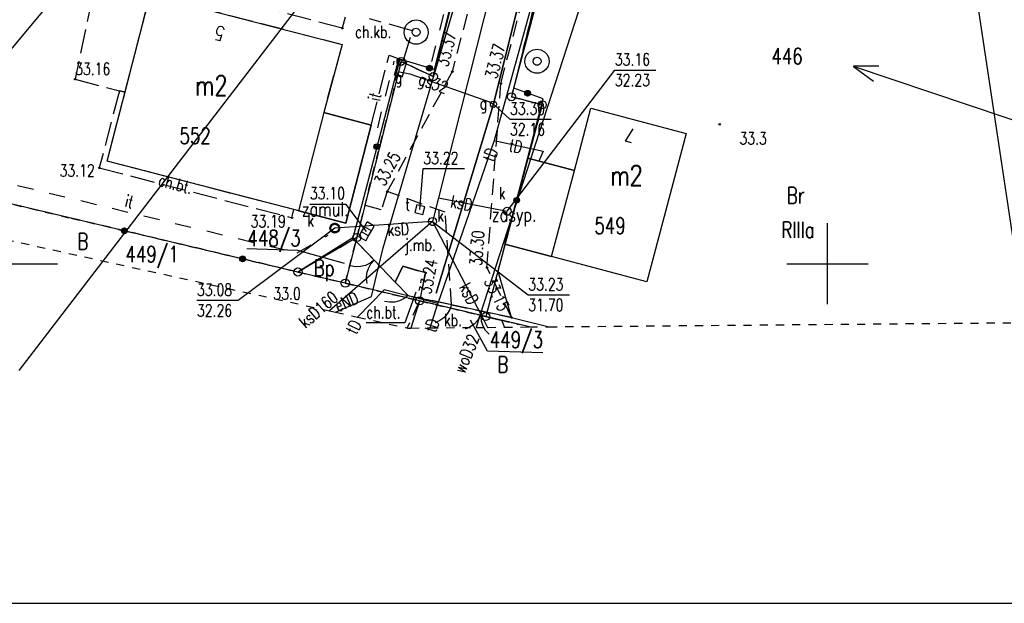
# Model space of a CAD drawing. Header units: millimetres. Extents: x 42484 to 45713, y 27065 to 28593.
# Tile 9 of 23: x 42592 to 42653, y 28383 to 28419. Entities that reach past the tile are written whole.
import ezdxf
from ezdxf.enums import TextEntityAlignment as Align

# ---------------------------------------------------------------- set-up
doc = ezdxf.new("R2010")
doc.units = ezdxf.units.MM
for name, pattern in [('1', [2, 1, -1]), ('2', [1, 0.5, -0.5]), ('423', [2, 1.5, -0.5]), ('424', [1.5, 1, -0.5]), ('901', [0])]:
    doc.linetypes.add(name, pattern=pattern)
for name, color, linetype in [('202-punkt_graniczny', 7, 'Continuous'), ('209-oznaczenie_konturu_klasyfik', 7, 'Continuous'), ('210-oznaczenie_konturu_uzytku_g', 7, 'Continuous'), ('211-numer_dzialki_ewidencyjnej', 7, 'Continuous'), ('218-kontur_uzytku_gruntowego', 7, 'Continuous'), ('219-dzialka_ewidencyjna', 7, 'Continuous'), ('238-Punkt_adresowy_budynku', 7, 'Continuous'), ('312-budynek_ewidencyjny', 7, 'Continuous'), ('312-oznaczenie_budynku_ewidency', 7, 'Continuous'), ('320-blok_-_kondygnacja_nadziemn', 7, 'Continuous'), ('582-Numer_w_GESUT-SKPOD', 7, 'Continuous'), ('brama', 7, 'Continuous'), ('chodnik', 7, 'Continuous'), ('chodnik-Atr17', 7, 'Continuous'), ('furtka', 7, 'Continuous'), ('inny_obiekt_zagospodarowania_te', 7, 'Continuous'), ('jezdnia', 7, 'Continuous'), ('jezdnia-Atr17', 7, 'Continuous'), ('komora_podziemna', 7, 'Continuous'), ('kratka_sciekowa', 7, 'Continuous'), ('obszar_utwardzony', 7, 'Continuous'), ('obszar_utwardzony-Atr17', 7, 'Continuous'), ('obudowa_ochronna_przewodu', 7, 'Continuous'), ('ogrodzenie_trwale', 7, 'Continuous'), ('opisy', 7, 'Continuous'), ('pikieta_naturalna', 7, 'Continuous'), ('pikieta_naturalna-Atr2', 7, 'Continuous'), ('pikieta_sztuczna', 7, 'Continuous'), ('pikieta_sztuczna-Atr2', 7, 'Continuous'), ('przewod_elektroenergetyczny_nis', 7, 'Continuous'), ('przewod_elektroenergetyczny_pod', 7, 'Continuous'), ('przewod_gazowy', 7, 'Continuous'), ('przewod_gazowy-Atr1', 7, 'Continuous'), ('przewod_kanalizacyjny', 7, 'Continuous'), ('przewod_kanalizacyjny-Atr1', 7, 'Continuous'), ('przewod_telekomunikacyjny_podzi', 7, 'Continuous'), ('przewod_wodociagowy', 7, 'Continuous'), ('przewod_wodociagowy-Atr1', 7, 'Continuous'), ('rzedna-Atr2', 7, 'Continuous'), ('rzedna-Atr3', 7, 'Continuous'), ('studnia_zwykla', 7, 'Continuous'), ('szafa_gazowa_lub_kontener', 7, 'Continuous'), ('szafa_gazowa_lub_kontener-Atr17', 7, 'Continuous'), ('wlaz_do_komory_lub_kanalu_-_kwa', 7, 'Continuous'), ('wlaz_do_komory_lub_kanalu_-_okr', 7, 'Continuous'), ('Zakres', 7, 'Continuous'), ('zasuwa_lub_zawor', 7, 'Continuous'), ('zasuwa_lub_zawor-Atr17', 7, 'Continuous')]:
    doc.layers.add(name, color=color, linetype=linetype)
doc.layers.add('KAM-pro Biała Zarys', color=7, linetype='Continuous', lineweight=9)
doc.layers.add('KAM-pro Opis Sieci Wodociągowej', color=16, linetype='Continuous', lineweight=13)
doc.styles.add('STYL_ARIAL', font='simplex', dxfattribs={"width": 0.75, "oblique": 0.1})

# ---------------------------------------------------------------- blocks, each defined once
blk = doc.blocks.new('202')
at = {"color": 0}
blk.add_circle((0, 0), 0.25, dxfattribs=at)
blk = doc.blocks.new('US22')
at = {"color": 7}
blk.add_polyline3d([(0, 0.25, 0), (0.1352, 0.2103, 0), (0.2274, 0.1039, 0), (0.2475, -0.0356, 0), (0.1889, -0.1637, 0), (0.0704, -0.2399, 0), (-0.0704, -0.2399, 0), (-0.1889, -0.1637, 0), (-0.2475, -0.0356, 0), (-0.2274, 0.1039, 0), (-0.1352, 0.2103, 0), (0, 0.25, 0)], dxfattribs=at)
blk = doc.blocks.new('US22A')
at = {"color": 7}
blk.add_polyline3d([(-0.25, -0.25, 0), (0.25, -0.25, 0), (0.25, 0.25, 0), (-0.25, 0.25, 0), (-0.25, -0.25, 0)], dxfattribs=at)
blk = doc.blocks.new('US20')
at = {"color": 7}
for points in [[(-0.5, 0.25, 0), (0.5, 0.25, 0)], [(-0.5, -0.25, 0), (-0.5, 0.25, 0)], [(0.5, -0.25, 0), (0.5, 0.25, 0)], [(-0.5, -0.25, 0), (0.5, -0.25, 0)]]:
    blk.add_polyline3d(points, dxfattribs=at)
blk = doc.blocks.new('US25')
at = {"color": 7}
blk.add_polyline3d([(0.2003, -0.0001, 0), (0.1535, -0.1287, 0), (0.035, -0.1971, 0), (-0.0997, -0.1733, 0), (-0.1876, -0.0685, 0), (-0.1876, 0.0683, 0), (-0.0997, 0.1731, 0), (0.035, 0.1968, 0), (0.1535, 0.1284, 0), (0.2003, -0.0001, 0)], dxfattribs=at)
blk = doc.blocks.new('US05')
at = {"color": 7}
for points in [[(-0.525, 0.25, 0), (-0.175, 0.25, 0)], [(-0.525, -0.25, 0), (-0.525, 0.25, 0)], [(-0.175, 0.25, 0), (0.175, 0.25, 0)], [(-0.175, -0.25, 0), (-0.175, 0.25, 0)], [(0.175, 0.25, 0), (0.525, 0.25, 0)], [(0.175, -0.25, 0), (0.175, 0.25, 0)], [(0.525, -0.25, 0), (0.525, 0.25, 0)], [(-0.525, -0.25, 0), (-0.175, -0.25, 0)], [(-0.175, -0.25, 0), (0.175, -0.25, 0)], [(0.175, -0.25, 0), (0.525, -0.25, 0)]]:
    blk.add_polyline3d(points, dxfattribs=at)
blk = doc.blocks.new('US13')
at = {"color": 7}
for points in [[(0, 0.75, 0), (0.2435, 0.7094, 0), (0.4607, 0.5919, 0), (0.6279, 0.4102, 0), (0.7271, 0.1841, 0), (0.7474, -0.0619, 0), (0.6868, -0.3013, 0), (0.5518, -0.508, 0), (0.357, -0.6596, 0), (0.1234, -0.7398, 0), (-0.1234, -0.7398, 0), (-0.357, -0.6596, 0), (-0.5518, -0.508, 0), (-0.6868, -0.3013, 0), (-0.7474, -0.0619, 0), (-0.7271, 0.1841, 0), (-0.6279, 0.4102, 0), (-0.4607, 0.5919, 0), (-0.2435, 0.7094, 0), (0, 0.75, 0)], [(0, 0.25, 0), (0.1352, 0.2103, 0), (0.2274, 0.1039, 0), (0.2475, -0.0356, 0), (0.1889, -0.1637, 0), (0.0704, -0.2399, 0), (-0.0704, -0.2399, 0), (-0.1889, -0.1637, 0), (-0.2475, -0.0356, 0), (-0.2274, 0.1039, 0), (-0.1352, 0.2103, 0), (0, 0.25, 0)]]:
    blk.add_polyline3d(points, dxfattribs=at)
blk = doc.blocks.new('OK02')
at = {"color": 7}
for points in [[(-0.75, 1.299, 0), (-0.4963, 1.1147, 0), (-0.2865, 0.8817, 0), (-0.1297, 0.6101, 0), (-0.0328, 0.3119, 0), (0, 0, 0)], [(0, 0, 0), (0.0328, 0.3119, 0), (0.1297, 0.6101, 0), (0.2865, 0.8817, 0), (0.4963, 1.1147, 0), (0.75, 1.299, 0)]]:
    blk.add_polyline3d(points, dxfattribs=at)
blk = doc.blocks.new('OK04')
at = {"color": 7}
blk.add_polyline3d([(0, 0.001, 0), (0.0328, 0.3129, 0), (0.1297, 0.6111, 0), (0.2865, 0.8827, 0), (0.4963, 1.1157, 0), (0.75, 1.3, 0)], dxfattribs=at)
blk = doc.blocks.new('PW01')
at = {"color": 7}
blk.add_polyline3d([(0.045, 0, 0), (0.0318, -0.0318, 0), (0, -0.045, 0), (-0.0318, -0.0318, 0), (-0.045, 0, 0), (-0.0318, 0.0318, 0), (0, 0.045, 0), (0.0318, 0.0318, 0), (0.045, 0, 0)], dxfattribs=at)

msp = doc.modelspace()

# ---------------------------------------------------------------- linework, layer by layer
at = {"layer": '211-numer_dzialki_ewidencyjnej', "color": 7}
msp.add_polyline3d([(42606.115, 28405.224, 0), (42609.23, 28405.114, 0), (42612.108, 28404.302, 0)], dxfattribs=at)
at = {"layer": '218-kontur_uzytku_gruntowego', "color": 3, "linetype": '2'}
for points in [[(42617.611, 28415.826, 0), (42625.031, 28445.286, 0)], [(42629.481, 28443.206, 0), (42622.431, 28414.586, 0)], [(42612.891, 28405.896, 0), (42615.621, 28416.766, 0)], [(42615.621, 28416.766, 0), (42612.891, 28405.896, 0)], [(42615.621, 28416.766, 0), (42617.611, 28415.826, 0)], [(42617.611, 28415.826, 0), (42615.621, 28416.766, 0)], [(42622.431, 28414.586, 0), (42624.331, 28414.086, 0)], [(42624.331, 28414.086, 0), (42622.431, 28414.586, 0)], [(42624.331, 28414.086, 0), (42620.841, 28401.016, 0)], [(42586.861, 28409.086, 0), (42595.271, 28407.086, 0)], [(42595.271, 28407.086, 0), (42586.861, 28409.086, 0)], [(42595.271, 28407.086, 0), (42598.631, 28406.296, 0)], [(42598.631, 28406.296, 0), (42595.271, 28407.086, 0)], [(42598.631, 28406.296, 0), (42609.261, 28403.766, 0)], [(42609.261, 28403.766, 0), (42598.631, 28406.296, 0)], [(42612.891, 28405.896, 0), (42609.261, 28403.766, 0)], [(42609.261, 28403.766, 0), (42612.891, 28405.896, 0)], [(42612.181, 28403.076, 0), (42612.891, 28405.896, 0)], [(42609.261, 28403.766, 0), (42612.181, 28403.076, 0)], [(42616.761, 28401.986, 0), (42612.181, 28403.076, 0)], [(42612.181, 28403.076, 0), (42616.761, 28401.986, 0)], [(42616.761, 28401.986, 0), (42616.229, 28400.308, 0)], [(42620.841, 28401.016, 0), (42616.761, 28401.986, 0)], [(42616.761, 28401.986, 0), (42620.841, 28401.016, 0)], [(42620.841, 28401.016, 0), (42622.931, 28400.516, 0)], [(42622.931, 28400.516, 0), (42620.841, 28401.016, 0)]]:
    msp.add_polyline3d(points, dxfattribs=at)
at = {"layer": '219-dzialka_ewidencyjna', "color": 7}
for points in [[(42625.031, 28445.286, 0), (42617.611, 28415.826, 0)], [(42629.481, 28443.206, 0), (42622.431, 28414.586, 0)], [(42615.621, 28416.766, 0), (42612.891, 28405.896, 0)], [(42617.611, 28415.826, 0), (42615.621, 28416.766, 0)], [(42624.331, 28414.086, 0), (42622.431, 28414.586, 0)], [(42624.331, 28414.086, 0), (42620.841, 28401.016, 0)], [(42609.261, 28403.766, 0), (42586.861, 28409.086, 0)], [(42612.891, 28405.896, 0), (42609.261, 28403.766, 0)], [(42612.891, 28405.896, 0), (42612.181, 28403.076, 0)], [(42612.181, 28403.076, 0), (42609.261, 28403.766, 0)], [(42616.761, 28401.986, 0), (42612.181, 28403.076, 0)], [(42616.761, 28401.986, 0), (42616.229, 28400.308, 0)], [(42620.841, 28401.016, 0), (42616.761, 28401.986, 0)], [(42623.549, 28400.373, 0), (42620.841, 28401.016, 0)]]:
    msp.add_polyline3d(points, dxfattribs=at)
at = {"layer": '312-budynek_ewidencyjny', "color": 7}
for points in [[(42597.491, 28410.606, 0), (42600.141, 28420.896, 0)], [(42601.131, 28420.636, 0), (42611.981, 28417.816, 0)], [(42611.981, 28417.816, 0), (42610.851, 28413.616, 0)], [(42610.851, 28413.616, 0), (42613.781, 28412.826, 0)], [(42626.321, 28410.036, 0), (42627.331, 28413.886, 0)], [(42627.331, 28413.886, 0), (42633.221, 28412.326, 0)], [(42613.781, 28412.826, 0), (42612.211, 28406.786, 0)], [(42633.221, 28412.326, 0), (42630.791, 28403.156, 0)], [(42609.011, 28407.616, 0), (42597.491, 28410.606, 0)], [(42622.031, 28405.476, 0), (42623.451, 28410.796, 0)], [(42623.451, 28410.796, 0), (42626.321, 28410.036, 0)], [(42612.211, 28406.786, 0), (42609.011, 28407.616, 0)], [(42624.901, 28404.716, 0), (42622.031, 28405.476, 0)], [(42630.791, 28403.156, 0), (42624.901, 28404.716, 0)]]:
    msp.add_polyline3d(points, dxfattribs=at)
at = {"layer": '320-blok_-_kondygnacja_nadziemn', "color": 7}
for points in [[(42609.301, 28407.536, 0), (42612.211, 28406.786, 0), (42613.781, 28412.826, 0), (42610.851, 28413.616, 0), (42609.301, 28407.536, 0)], [(42624.901, 28404.716, 0), (42626.321, 28410.036, 0), (42623.451, 28410.796, 0), (42622.031, 28405.476, 0), (42624.901, 28404.716, 0)]]:
    msp.add_polyline3d(points, dxfattribs=at)
at = {"layer": 'brama', "color": 7}
for points in [[(42615.261, 28403.146, 0), (42612.651, 28405.866, 0)], [(42622.441, 28400.956, 0), (42618.731, 28401.746, 0)]]:
    msp.add_polyline3d(points, dxfattribs=at)
at = {"layer": 'chodnik', "color": 7, "linetype": '423'}
for points in [[(42615.621, 28433.056, 0), (42611.991, 28418.816, 0), (42600.311, 28421.886, 0)], [(42598.591, 28414.866, 0), (42600.141, 28420.896, 0)], [(42596.571, 28420.696, 0), (42595.511, 28415.666, 0), (42598.241, 28414.956, 0), (42598.591, 28414.866, 0)], [(42601.131, 28420.636, 0), (42611.981, 28417.816, 0), (42610.851, 28413.616, 0), (42613.781, 28412.826, 0), (42614.881, 28417.156, 0), (42615.541, 28416.906, 0), (42615.781, 28416.836, 0), (42616.321, 28418.656, 0), (42613.671, 28419.406, 0)], [(42609.011, 28407.616, 0), (42597.491, 28410.606, 0), (42598.591, 28414.866, 0), (42598.241, 28414.956, 0), (42597.001, 28410.196, 0), (42608.891, 28407.116, 0), (42609.011, 28407.616, 0)], [(42616.811, 28402.156, 0), (42617.131, 28403.706, 0), (42615.721, 28404.136, 0), (42615.261, 28403.146, 0), (42616.061, 28402.316, 0), (42616.811, 28402.156, 0)]]:
    msp.add_polyline3d(points, dxfattribs=at)
at = {"layer": 'chodnik-Atr17', "color": 7}
msp.add_polyline3d([(42616.531, 28402.516, 0), (42615.851, 28400.626, 0), (42613.47, 28400.626, 0)], dxfattribs=at)
at = {"layer": 'furtka', "color": 7}
for points in [[(42616.061, 28402.316, 0), (42615.261, 28403.146, 0)], [(42618.731, 28401.746, 0), (42617.541, 28402.006, 0)]]:
    msp.add_polyline3d(points, dxfattribs=at)
at = {"layer": 'inny_obiekt_zagospodarowania_te', "color": 7, "linetype": '1'}
for points in [[(42617.511, 28416.766, 0), (42621.211, 28431.326, 0)], [(42614.181, 28412.676, 0), (42615.201, 28416.776, 0)], [(42586.131, 28410.516, 0), (42609.201, 28404.956, 0), (42611.121, 28406.046, 0)]]:
    msp.add_polyline3d(points, dxfattribs=at)
at = {"layer": 'jezdnia', "color": 7, "linetype": '424'}
for points in [[(42623.431, 28434.206, 0), (42618.781, 28416.136, 0)], [(42621.781, 28415.406, 0), (42626.511, 28433.706, 0)], [(42618.781, 28416.136, 0), (42614.771, 28408.726, 0)], [(42620.921, 28404.036, 0), (42621.781, 28415.406, 0)], [(42618.731, 28401.746, 0), (42618.341, 28407.456, 0), (42614.771, 28408.726, 0), (42614.391, 28407.606, 0), (42613.191, 28407.936, 0), (42612.651, 28405.866, 0), (42615.261, 28403.146, 0), (42615.721, 28404.136, 0), (42617.131, 28403.706, 0), (42616.811, 28402.156, 0), (42617.541, 28402.006, 0), (42618.731, 28401.746, 0)], [(42622.441, 28400.956, 0), (42620.921, 28404.036, 0)], [(42618.731, 28401.746, 0), (42622.441, 28400.956, 0)]]:
    msp.add_polyline3d(points, dxfattribs=at)
at = {"layer": 'KAM-pro Biała Zarys', "lineweight": 30}
msp.add_lwpolyline([(42780.83, 28593.311), (42483.83, 28593.311), (42483.83, 28383.311), (42780.83, 28383.311)], close=True, dxfattribs=at)
at = {"layer": 'KAM-pro Opis Sieci Wodociągowej', "color": 150, "lineweight": 25}
for p, q in [((42579.161, 28402.655), (42628.564, 28461.878)), ((42592.05, 28397.695), (42640.099, 28460.327)), ((42655.481, 28391.801), (42645.524, 28458.257))]:
    msp.add_line(p, q, dxfattribs=at)
at = {"layer": 'komora_podziemna', "color": 34}
msp.add_polyline3d([(42611.831, 28406.476, 0), (42611.821, 28406.416, 0), (42611.801, 28406.356, 0), (42611.771, 28406.296, 0), (42611.731, 28406.256, 0), (42611.681, 28406.216, 0), (42611.621, 28406.186, 0), (42611.561, 28406.176, 0), (42611.501, 28406.176, 0), (42611.441, 28406.186, 0), (42611.381, 28406.216, 0), (42611.331, 28406.256, 0), (42611.291, 28406.296, 0), (42611.261, 28406.356, 0), (42611.241, 28406.416, 0), (42611.231, 28406.476, 0), (42611.241, 28406.536, 0), (42611.261, 28406.596, 0), (42611.291, 28406.656, 0), (42611.331, 28406.696, 0), (42611.381, 28406.736, 0), (42611.441, 28406.766, 0), (42611.501, 28406.776, 0), (42611.561, 28406.776, 0), (42611.621, 28406.766, 0), (42611.681, 28406.736, 0), (42611.731, 28406.696, 0), (42611.771, 28406.656, 0), (42611.801, 28406.596, 0), (42611.821, 28406.536, 0), (42611.831, 28406.476, 0)], dxfattribs=at)
at = {"layer": 'obszar_utwardzony', "color": 7, "linetype": '424'}
for points in [[(42616.761, 28401.986, 0), (42616.761, 28401.986, 0), (42615.999, 28400.311, 0)], [(42620.58, 28401.078, 0), (42616.761, 28401.986, 0)], [(42623.548, 28400.373, 0), (42621.741, 28400.796, 0), (42620.841, 28401.016, 0), (42620.58, 28401.078, 0)]]:
    msp.add_polyline3d(points, dxfattribs=at)
at = {"layer": 'obudowa_ochronna_przewodu', "color": 7}
for points in [[(42629.031, 28445.036, 0), (42621.321, 28414.126, 0), (42617.791, 28402.466, 0)], [(42616.171, 28415.996, 0), (42621.071, 28414.266, 0)]]:
    msp.add_polyline3d(points, dxfattribs=at)
at = {"layer": 'ogrodzenie_trwale', "color": 7, "linetype": '901'}
for points in [[(42622.621, 28437.656, 0), (42622.991, 28437.256, 0), (42617.661, 28416.266, 0), (42615.541, 28416.906, 0), (42613.191, 28407.936, 0), (42612.651, 28405.866, 0)], [(42622.571, 28415.116, 0), (42625.081, 28424.586, 0)], [(42612.651, 28405.866, 0), (42609.261, 28403.766, 0), (42586.861, 28409.086, 0), (42577.041, 28411.426, 0), (42578.671, 28417.496, 0)], [(42622.441, 28400.956, 0), (42621.611, 28403.826, 0), (42624.391, 28414.456, 0), (42622.571, 28415.116, 0)], [(42616.061, 28402.316, 0), (42616.811, 28402.156, 0), (42617.541, 28402.006, 0)], [(42622.441, 28400.956, 0), (42624.753, 28400.383, 0)]]:
    msp.add_polyline3d(points, dxfattribs=at)
at = {"layer": 'ogrodzenie_trwale', "color": 7}
for centre, radius in [((42617.375, 28416.353), 0.175), ((42617.375, 28416.353), 0.158), ((42617.375, 28416.353), 0.14), ((42617.375, 28416.353), 0.122), ((42617.375, 28416.353), 0.105), ((42617.375, 28416.353), 0.0875), ((42617.375, 28416.353), 0.07), ((42617.375, 28416.353), 0.0525), ((42617.375, 28416.353), 0.035), ((42623.427, 28414.806), 0.175), ((42623.427, 28414.806), 0.158), ((42623.427, 28414.806), 0.14), ((42623.427, 28414.806), 0.122), ((42623.427, 28414.806), 0.105), ((42623.427, 28414.806), 0.0875), ((42623.427, 28414.806), 0.07), ((42623.427, 28414.806), 0.0525), ((42623.427, 28414.806), 0.035), ((42614.126, 28411.504), 0.175), ((42614.126, 28411.504), 0.158), ((42614.126, 28411.504), 0.14), ((42614.126, 28411.504), 0.122), ((42614.126, 28411.504), 0.105), ((42614.126, 28411.504), 0.0875), ((42614.126, 28411.504), 0.07), ((42614.126, 28411.504), 0.0525), ((42614.126, 28411.504), 0.035), ((42622.753, 28408.192), 0.175), ((42622.753, 28408.192), 0.158), ((42622.753, 28408.192), 0.14), ((42622.753, 28408.192), 0.122), ((42622.753, 28408.192), 0.105), ((42622.753, 28408.192), 0.0875), ((42622.753, 28408.192), 0.07), ((42622.753, 28408.192), 0.0525), ((42622.753, 28408.192), 0.035), ((42598.547, 28406.311), 0.175), ((42598.547, 28406.311), 0.158), ((42598.547, 28406.311), 0.14), ((42598.547, 28406.311), 0.122), ((42598.547, 28406.311), 0.105), ((42598.547, 28406.311), 0.0875), ((42598.547, 28406.311), 0.07), ((42598.547, 28406.311), 0.0525), ((42598.547, 28406.311), 0.035), ((42605.844, 28404.578), 0.175), ((42605.844, 28404.578), 0.158), ((42605.844, 28404.578), 0.14), ((42605.844, 28404.578), 0.122), ((42605.844, 28404.578), 0.105), ((42605.844, 28404.578), 0.0875), ((42605.844, 28404.578), 0.07), ((42605.844, 28404.578), 0.0525), ((42605.844, 28404.578), 0.035)]:
    msp.add_circle(centre, radius, dxfattribs=at)
at = {"layer": 'opisy', "color": 7}
for points in [[(42641.931, 28401.776, 0), (42641.931, 28406.776, 0)], [(42589.431, 28404.276, 0), (42594.431, 28404.276, 0)], [(42639.431, 28404.276, 0), (42644.431, 28404.276, 0)]]:
    msp.add_polyline3d(points, dxfattribs=at)
at = {"layer": 'przewod_elektroenergetyczny_nis', "color": 1}
for points in [[(42657.732, 28411.688, 0), (42643.534, 28416.46, 0), (42644.775, 28415.54, 0)], [(42645.107, 28416.481, 0), (42643.539, 28416.468, 0)]]:
    msp.add_polyline3d(points, dxfattribs=at)
at = {"layer": 'przewod_elektroenergetyczny_pod', "color": 1}
for points in [[(42614.213, 28403.977, 0), (42614.521, 28405.266, 0), (42620.131, 28424.336, 0)], [(42611.586, 28401.284, 0), (42613.801, 28402.246, 0), (42614.213, 28403.977, 0)]]:
    msp.add_polyline3d(points, dxfattribs=at)
at = {"layer": 'przewod_gazowy', "color": 40}
for points in [[(42617.791, 28402.466, 0), (42621.321, 28414.126, 0), (42629.031, 28445.036, 0)], [(42615.521, 28416.126, 0), (42616.171, 28415.996, 0), (42621.071, 28414.266, 0), (42621.321, 28414.126, 0)]]:
    msp.add_polyline3d(points, dxfattribs=at)
at = {"layer": 'przewod_kanalizacyjny', "color": 34}
for points in [[(42629.271, 28453.846, 0), (42621.211, 28421.306, 0), (42617.931, 28408.346, 0), (42617.561, 28406.876, 0)], [(42617.931, 28408.346, 0), (42622.171, 28407.516, 0)], [(42617.561, 28406.876, 0), (42611.531, 28406.476, 0)], [(42617.561, 28406.876, 0), (42614.213, 28403.977, 0)], [(42617.561, 28406.876, 0), (42620.58, 28401.078, 0)], [(42614.213, 28403.977, 0), (42611.203, 28401.369, 0)], [(42620.58, 28401.078, 0), (42620.959, 28400.35, 0)]]:
    msp.add_polyline3d(points, dxfattribs=at)
at = {"layer": 'przewod_telekomunikacyjny_podzi', "color": 30}
for points in [[(42634.371, 28455.326, 0), (42632.221, 28447.776, 0), (42631.521, 28445.296, 0), (42631.551, 28442.406, 0), (42629.791, 28442.456, 0), (42621.371, 28411.886, 0), (42617.881, 28401.826, 0)], [(42621.371, 28411.886, 0), (42624.381, 28411.216, 0), (42624.131, 28410.616, 0)], [(42617.881, 28401.826, 0), (42614.571, 28402.666, 0), (42612.937, 28400.987, 0)], [(42617.409, 28400.319, 0), (42617.881, 28401.826, 0)]]:
    msp.add_polyline3d(points, dxfattribs=at)
at = {"layer": 'przewod_wodociagowy', "color": 5}
for points in [[(42635.121, 28446.296, 0), (42620.491, 28401.086, 0)], [(42620.491, 28401.086, 0), (42620.247, 28400.344, 0)], [(42621.998, 28400.359, 0), (42621.861, 28400.746, 0), (42620.491, 28401.086, 0)]]:
    msp.add_polyline3d(points, dxfattribs=at)
at = {"layer": 'rzedna-Atr2', "color": 7}
for points in [[(42622.171, 28407.516, 0), (42628.811, 28416.236, 0), (42631.348, 28416.236, 0)], [(42621.321, 28414.126, 0), (42622.341, 28413.196, 0), (42624.873, 28413.196, 0)], [(42616.781, 28407.616, 0), (42616.991, 28410.146, 0), (42619.528, 28410.146, 0)], [(42613.491, 28406.276, 0), (42612.231, 28407.936, 0), (42609.992, 28407.936, 0)], [(42611.531, 28406.476, 0), (42605.561, 28402.016, 0), (42603.029, 28402.016, 0)], [(42617.561, 28406.876, 0), (42623.471, 28402.356, 0), (42626.008, 28402.356, 0)]]:
    msp.add_polyline3d(points, dxfattribs=at)
at = {"layer": 'wlaz_do_komory_lub_kanalu_-_kwa', "color": 7}
msp.add_polyline3d([(42624.37, 28398.78, 0), (42620.958, 28398.88, 0), (42619.898, 28400.801, 0)], dxfattribs=at)
at = {"layer": 'Zakres', "color": 3, "linetype": '2', "lineweight": 30}
msp.add_polyline3d([(42586.332, 28406.854, 0), (42611.203, 28401.369, 0), (42611.586, 28401.284, 0), (42612.937, 28400.987, 0), (42615.999, 28400.311, 0), (42616.021, 28400.306, 0), (42616.229, 28400.308, 0), (42616.229, 28400.308, 0), (42617.409, 28400.319, 0), (42620.247, 28400.344, 0), (42620.959, 28400.35, 0), (42621.998, 28400.359, 0), (42623.549, 28400.373, 0), (42624.753, 28400.383, 0), (42655.738, 28400.656, 0)], dxfattribs=at)

# ---------------------------------------------------------------- block references
at = {"layer": '202-punkt_graniczny', "color": 7}
for p in [(42615.621, 28416.766), (42617.611, 28415.826), (42622.431, 28414.586), (42624.331, 28414.086), (42612.891, 28405.896), (42609.261, 28403.766), (42612.181, 28403.076), (42616.761, 28401.986), (42620.841, 28401.016)]:
    msp.add_blockref('202', p, dxfattribs=at)
at = {"layer": 'brama', "color": 7}
for p, rotation in [((42613.956, 28404.506), 133.82002), ((42620.586, 28401.351), 167.97977)]:
    msp.add_blockref('OK02', p, dxfattribs=dict(at, rotation=rotation))
at = {"layer": 'furtka', "color": 7}
for p, rotation in [((42616.061, 28402.316), 133.94607), ((42618.731, 28401.746), 167.6761)]:
    msp.add_blockref('OK04', p, dxfattribs=dict(at, rotation=rotation))
at = {"layer": 'kratka_sciekowa', "color": 34, "rotation": 60.01733}
msp.add_blockref('US05', (42613.491, 28406.276), dxfattribs=at)
at = {"layer": 'pikieta_naturalna', "color": 7}
for p in [(42635.281, 28412.886), (42610.691, 28404.126)]:
    msp.add_blockref('PW01', p, dxfattribs=at)
at = {"layer": 'pikieta_sztuczna', "color": 7}
for p in [(42611.991, 28418.816), (42618.781, 28416.136), (42595.511, 28415.666), (42621.781, 28415.406), (42597.001, 28410.196), (42614.771, 28408.726), (42608.891, 28407.116), (42620.921, 28404.036), (42617.131, 28403.706), (42622.441, 28400.956)]:
    msp.add_blockref('PW01', p, dxfattribs=at)
at = {"layer": 'studnia_zwykla', "color": 5}
for p in [(42616.551, 28418.576), (42624.011, 28416.776)]:
    msp.add_blockref('US13', p, dxfattribs=at)
at = {"layer": 'szafa_gazowa_lub_kontener', "color": 40, "rotation": 74.31836}
msp.add_blockref('US20', (42615.591, 28416.336), dxfattribs=at)
at = {"layer": 'wlaz_do_komory_lub_kanalu_-_kwa', "color": 7, "rotation": 345.06956}
msp.add_blockref('US22A', (42616.781, 28407.616), dxfattribs=at)
at = {"layer": 'wlaz_do_komory_lub_kanalu_-_okr', "color": 7}
for p in [(42622.171, 28407.516), (42617.561, 28406.876), (42611.531, 28406.476)]:
    msp.add_blockref('US22', p, dxfattribs=at)
at = {"layer": 'zasuwa_lub_zawor', "color": 40}
msp.add_blockref('US25', (42621.321, 28414.126), dxfattribs=at)

# ---------------------------------------------------------------- texts
at = {"layer": '209-oznaczenie_konturu_klasyfik', "color": 3, "style": 'STYL_ARIAL', "width": 0.75}
msp.add_text('RIIIa', height=1, dxfattribs=at).set_placement((42639.084, 28406.868), align=Align.TOP_LEFT)
at = {"layer": '210-oznaczenie_konturu_uzytku_g', "color": 3, "style": 'STYL_ARIAL', "width": 0.75}
for s, p in [('Br', (42639.426, 28407.698)), ('B', (42595.656, 28404.858)), ('Bp', (42610.242, 28403.225)), ('B', (42621.566, 28397.257))]:
    msp.add_text(s, height=1, dxfattribs=at).set_placement(p, align=Align.BOTTOM_LEFT)
at = {"layer": '211-numer_dzialki_ewidencyjnej', "color": 7, "style": 'STYL_ARIAL', "width": 0.75}
for s, p in [('446', (42638.476, 28417.59)), ('449/3', (42621.1, 28400.085))]:
    msp.add_text(s, height=1, dxfattribs=at).set_placement(p, align=Align.TOP_LEFT)
for s, p in [('448/3', (42606.149, 28405.053)), ('449/1', (42598.622, 28404.066))]:
    msp.add_text(s, height=1, dxfattribs=at).set_placement(p, align=Align.BOTTOM_LEFT)
at = {"layer": '238-Punkt_adresowy_budynku', "color": 7, "style": 'STYL_ARIAL', "width": 0.75}
for s, rotation, p in [('5', 166.095, (42604.589, 28419.189)), ('7', 165.94, (42629.929, 28412.889))]:
    msp.add_text(s, height=0.875, rotation=rotation, dxfattribs=at).set_placement(p, align=Align.BOTTOM_CENTER)
at = {"layer": '312-oznaczenie_budynku_ewidency', "color": 7, "style": 'STYL_ARIAL', "width": 0.75}
for s, height, p in [('m2', 1.25, (42602.901, 28415.904)), ('552', 1, (42601.951, 28412.676)), ('549', 1, (42627.551, 28407.126))]:
    msp.add_text(s, height=height, dxfattribs=at).set_placement(p, align=Align.TOP_LEFT)
msp.add_text('m2', height=1.25, dxfattribs=at).set_placement((42628.521, 28408.726), align=Align.BOTTOM_LEFT)
at = {"layer": '582-Numer_w_GESUT-SKPOD', "color": 34, "style": 'STYL_ARIAL', "width": 0.75}
for s, p in [('zamul.', (42609.489, 28406.949)), ('zasyp.', (42621.221, 28406.615))]:
    msp.add_text(s, height=0.875, dxfattribs=at).set_placement(p, align=Align.BOTTOM_LEFT)
at = {"layer": 'chodnik-Atr17', "color": 7, "style": 'STYL_ARIAL', "width": 0.75}
for s, p in [('ch.kb.', (42612.781, 28417.988)), ('ch.bt.', (42613.47, 28400.675))]:
    msp.add_text(s, height=0.75, dxfattribs=at).set_placement(p, align=Align.BOTTOM_LEFT)
msp.add_text('ch.bt.', height=0.75, rotation=345.477, dxfattribs=at).set_placement((42600.527, 28408.887), align=Align.BOTTOM_LEFT)
at = {"layer": 'inny_obiekt_zagospodarowania_te', "color": 7, "style": 'STYL_ARIAL', "width": 0.75}
for rotation, p in [(76.029, (42614.521, 28414.217)), (346.449, (42598.471, 28407.587))]:
    msp.add_text('it', height=0.75, rotation=rotation, dxfattribs=at).set_placement(p, align=Align.BOTTOM_LEFT)
at = {"layer": 'jezdnia-Atr17', "color": 7, "style": 'STYL_ARIAL', "width": 0.75}
msp.add_text('j.mb.', height=0.75, dxfattribs=at).set_placement((42615.857, 28404.841), align=Align.BOTTOM_LEFT)
at = {"layer": 'obszar_utwardzony-Atr17', "color": 7, "style": 'STYL_ARIAL', "width": 0.75}
msp.add_text('kb.', height=0.75, dxfattribs=at).set_placement((42618.273, 28400.203), align=Align.BOTTOM_LEFT)
at = {"layer": 'pikieta_naturalna-Atr2', "color": 7, "style": 'STYL_ARIAL', "width": 0.75}
for s, p in [('33.3', (42636.501, 28411.418)), ('33.0', (42607.741, 28401.838))]:
    msp.add_text(s, height=0.75, dxfattribs=at).set_placement(p, align=Align.BOTTOM_LEFT)
at = {"layer": 'pikieta_sztuczna-Atr2', "color": 7, "style": 'STYL_ARIAL', "width": 0.75}
for s, rotation, p in [('33.37', 75.569, (42618.721, 28416.327)), ('33.37', 75.508, (42621.741, 28415.587)), ('33.25', 61.579, (42614.784, 28408.906)), ('33.30', 85.674, (42620.819, 28404.11)), ('33.24', 78.335, (42617.67, 28402.305)), ('33.15', 296.266, (42620.518, 28403.105))]:
    msp.add_text(s, height=0.75, rotation=rotation, dxfattribs=at).set_placement(p, align=Align.BOTTOM_LEFT)
for s, p in [('33.16', (42595.511, 28415.708)), ('33.12', (42594.551, 28409.428)), ('33.19', (42606.341, 28406.298))]:
    msp.add_text(s, height=0.75, dxfattribs=at).set_placement(p, align=Align.BOTTOM_LEFT)
at = {"layer": 'przewod_elektroenergetyczny_pod', "color": 1, "style": 'STYL_ARIAL', "width": 0.75}
msp.add_text('eND', height=0.75, rotation=23.4938, dxfattribs=at).set_placement((42611.569, 28401.645), align=Align.MIDDLE_LEFT)
at = {"layer": 'przewod_gazowy-Atr1', "color": 40, "style": 'STYL_ARIAL', "width": 0.75}
msp.add_text('gs32', height=0.75, rotation=340.554, dxfattribs=at).set_placement((42616.75, 28415.728), align=Align.MIDDLE_LEFT)
at = {"layer": 'przewod_kanalizacyjny-Atr1', "color": 34, "style": 'STYL_ARIAL', "width": 0.75}
for s, rotation, p in [('ksD', 348.924, (42618.699, 28408.135)), ('ksD', 3.795, (42614.775, 28406.359)), ('ksD', 297.506, (42619.506, 28403.008)), ('ksD160', 40.901, (42609.468, 28400.542))]:
    msp.add_text(s, height=0.75, rotation=rotation, dxfattribs=at).set_placement(p, align=Align.MIDDLE_LEFT)
at = {"layer": 'przewod_telekomunikacyjny_podzi', "color": 30, "style": 'STYL_ARIAL', "width": 0.75}
for rotation, p in [(347.451, (42622.307, 28411.615)), (70.867, (42621, 28410.636)), (72.628, (42617.401, 28400.088)), (63.589, (42612.519, 28400.019))]:
    msp.add_text('tD', height=0.75, rotation=rotation, dxfattribs=at).set_placement(p, align=Align.MIDDLE_LEFT)
at = {"layer": 'przewod_wodociagowy-Atr1', "color": 5, "style": 'STYL_ARIAL', "width": 0.75}
msp.add_text('woD32', height=0.75, rotation=67.422, dxfattribs=at).set_placement((42619.184, 28397.593), align=Align.MIDDLE_LEFT)
at = {"layer": 'rzedna-Atr2', "color": 34, "style": 'STYL_ARIAL', "width": 0.75}
for s, p in [('33.16', (42628.811, 28416.286)), ('33.10', (42609.992, 28408.028))]:
    msp.add_text(s, height=0.75, dxfattribs=at).set_placement(p, align=Align.BOTTOM_LEFT)
at = {"layer": 'rzedna-Atr2', "color": 40, "style": 'STYL_ARIAL', "width": 0.75}
msp.add_text('33.30', height=0.75, dxfattribs=at).set_placement((42622.341, 28413.246), align=Align.BOTTOM_LEFT)
at = {"layer": 'rzedna-Atr2', "color": 30, "style": 'STYL_ARIAL', "width": 0.75}
msp.add_text('33.22', height=0.75, dxfattribs=at).set_placement((42616.991, 28410.196), align=Align.BOTTOM_LEFT)
at = {"layer": 'rzedna-Atr2', "color": 7, "style": 'STYL_ARIAL', "width": 0.75}
for s, p in [('33.23', (42623.471, 28402.406)), ('33.08', (42603.029, 28402.066))]:
    msp.add_text(s, height=0.75, dxfattribs=at).set_placement(p, align=Align.BOTTOM_LEFT)
at = {"layer": 'rzedna-Atr3', "color": 34, "style": 'STYL_ARIAL', "width": 0.75}
msp.add_text('32.23', height=0.75, dxfattribs=at).set_placement((42628.811, 28415.01), align=Align.BOTTOM_LEFT)
at = {"layer": 'rzedna-Atr3', "color": 40, "style": 'STYL_ARIAL', "width": 0.75}
msp.add_text('32.16', height=0.75, dxfattribs=at).set_placement((42622.341, 28411.97), align=Align.BOTTOM_LEFT)
at = {"layer": 'rzedna-Atr3', "color": 7, "style": 'STYL_ARIAL', "width": 0.75}
for s, p in [('31.70', (42623.471, 28401.13)), ('32.26', (42603.029, 28400.791))]:
    msp.add_text(s, height=0.75, dxfattribs=at).set_placement(p, align=Align.BOTTOM_LEFT)
at = {"layer": 'szafa_gazowa_lub_kontener-Atr17', "color": 40, "style": 'STYL_ARIAL', "width": 0.75}
msp.add_text('g', height=0.75, dxfattribs=at).set_placement((42615.231, 28415.198), align=Align.BOTTOM_LEFT)
at = {"layer": 'wlaz_do_komory_lub_kanalu_-_kwa', "color": 7, "style": 'STYL_ARIAL', "width": 0.75}
msp.add_text('t', height=0.75, dxfattribs=at).set_placement((42615.885, 28407.328), align=Align.BOTTOM_LEFT)
at = {"layer": 'wlaz_do_komory_lub_kanalu_-_okr', "color": 7, "style": 'STYL_ARIAL', "width": 0.75}
for p in [(42621.651, 28408.038), (42617.847, 28406.658), (42609.841, 28406.358)]:
    msp.add_text('k', height=0.75, dxfattribs=at).set_placement(p, align=Align.BOTTOM_LEFT)
at = {"layer": 'zasuwa_lub_zawor-Atr17', "color": 40, "style": 'STYL_ARIAL', "width": 0.75}
msp.add_text('g', height=0.75, dxfattribs=at).set_placement((42620.471, 28413.588), align=Align.BOTTOM_LEFT)

doc.saveas('drawing.dxf')
